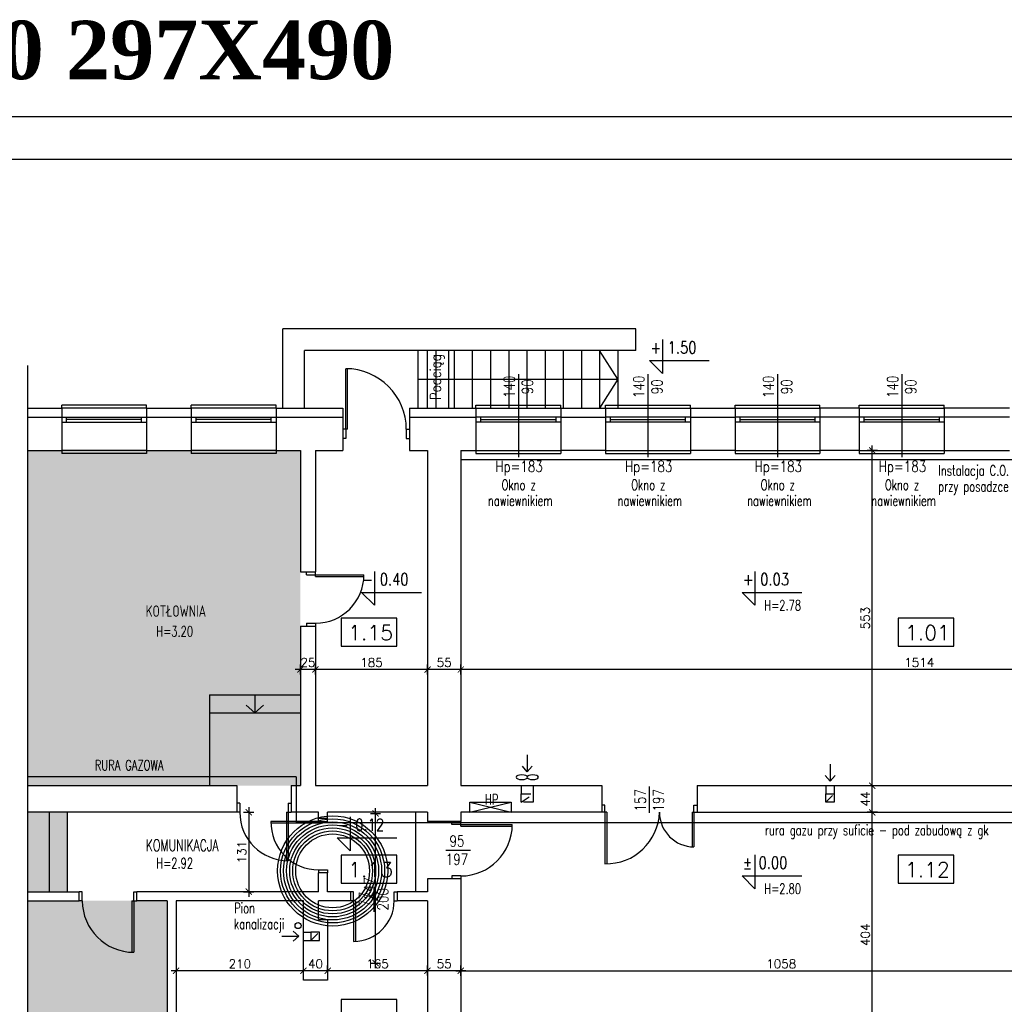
# Model space of a CAD drawing. Header units: millimetres. Extents: x 31969 to 285678, y -69766 to -1123.
# Tile 98 of 176: x 140200 to 141825, y -7176 to -5551. Entities that reach past the tile are written whole.
import ezdxf
from ezdxf.enums import TextEntityAlignment as Align
from ezdxf.lldxf.tags import DXFTag

# ---------------------------------------------------------------- set-up
doc = ezdxf.new("R2010")
doc.units = ezdxf.units.MM
doc.linetypes.add('KRE_16_8', pattern=[24, 16, -8])
for name, color, linetype in [('a-biblioteka', 251, 'Continuous'), ('a-izolacja 1', 3, 'Continuous'), ('a-koty', 1, 'Continuous'), ('a-opis 1', 3, 'Continuous'), ('a-opis 3', 15, 'Continuous'), ('a-opis stolarki 1', 3, 'Continuous'), ('a-przekrój 1', 3, 'Continuous'), ('a-ramka', 7, 'Continuous'), ('a-schody', 3, 'Continuous'), ('a-stolarka istniejąca', 3, 'Continuous'), ('a-stolarka okienna', 3, 'Continuous'), ('a-szkło', 4, 'Continuous'), ('a-szraf', 252, 'Continuous'), ('a-wentylacja', 3, 'Continuous'), ('a-wymiary', 11, 'Continuous'), ('a-ściany istniejące murowane', 6, 'Continuous')]:
    doc.layers.add(name, color=color, linetype=linetype)
doc.layers.add('a-pomocnicza', color=42, linetype='Continuous', plot=False)
doc.styles.add('MAREK', font='simplex.shx')
doc.styles.add('RS01507', font='romans.shx', dxfattribs={"width": 0.7, "height": 0.15})
doc.styles.add('STYLE2', font='timesbd.ttf')
doc.styles.add('WYMIAR', font='romans.shx', dxfattribs={"width": 0.8})
tags = doc.linetypes.add('DASHED', pattern=[0.75, 0.5, -0.25]).pattern_tags.tags
tags[6:7] = [DXFTag(74, 4), DXFTag(75, 0), DXFTag(340, '0'), DXFTag(46, 1.0), DXFTag(50, 0.0), DXFTag(44, 0.0), DXFTag(45, 0.0)]
tags[4:5] = [DXFTag(74, 4), DXFTag(75, 0), DXFTag(340, '0'), DXFTag(46, 1.0), DXFTag(50, 0.0), DXFTag(44, 0.0), DXFTag(45, 0.0)]
doc.dimstyles.new('MAREK', dxfattribs={"dimscale": 0.85, "dimtxt": 17, "dimasz": 12, "dimexe": 10, "dimexo": 0.625, "dimgap": 5, "dimtad": 1, "dimdec": 1, "dimdsep": 46, "dimtxsty": 'MAREK', "dimblk1": 'ARCHTICK', "dimblk2": 'ARCHTICK', "dimsah": 1, "dimcen": 2.5, "dimdle": 10, "dimadec": 0, "dimazin": 0, "dimtfac": 1, "dimtdec": 1, "dimtmove": 1, "dimatfit": 3, "dimldrblk": 'ARCHTICK', "dimfxl": 10, "dimfxlon": 1, "dimtolj": 1, "dimtzin": 0, "dimarcsym": 0})

# ---------------------------------------------------------------- blocks, each defined once
blk = doc.blocks.new('_ARCHTICK')
at = {"color": 0, "linetype": 'ByBlock', "const_width": 0.15}
blk.add_lwpolyline([(-0.5, -0.5), (0.5, 0.5)], dxfattribs=at)
blk = doc.blocks.new('*D63')
at = {"layer": 'a-wymiary', "color": 0, "lineweight": -2, "ltscale": 100}
for p, q in [((141616, -6858.9), (141599, -6858.9)), ((141607.5, -7271.4), (141607.5, -6850.4)), ((141616, -7262.9), (141599, -7262.9))]:
    blk.add_line(p, q, dxfattribs=at)
at = {"layer": 'DEFPOINTS', "color": 0, "ltscale": 100}
for p in [(141607.5, -6858.9), (141631.3, -6858.9), (141631.3, -7262.9)]:
    blk.add_point(p, dxfattribs=at)
at = {"layer": 'a-wymiary', "color": 0, "lineweight": -2, "ltscale": 100, "xscale": 10.2, "yscale": 10.2, "zscale": 10.2}
for p, rotation in [((141607.5, -6858.9), 90), ((141607.5, -7262.9), 270)]:
    blk.add_blockref('_ARCHTICK', p, dxfattribs=dict(at, rotation=rotation))
at = {"layer": 'a-wymiary', "color": 0, "ltscale": 100, "insert": (141596, -7060.9), "char_height": 14.45, "attachment_point": 5, "rotation": 90, "style": 'MAREK'}
blk.add_mtext('\\A1;404', dxfattribs=at)
blk = doc.blocks.new('*D64')
at = {"layer": 'a-wymiary', "color": 0, "lineweight": -2, "ltscale": 100}
for p, q in [((141607.5, -6867.4), (141607.5, -6806.4)), ((141616, -6814.9), (141599, -6814.9)), ((141616, -6858.9), (141599, -6858.9))]:
    blk.add_line(p, q, dxfattribs=at)
at = {"layer": 'DEFPOINTS', "color": 0, "ltscale": 100}
for p in [(141607.5, -6814.9), (141623.6, -6814.9), (141631.3, -6858.9)]:
    blk.add_point(p, dxfattribs=at)
at = {"layer": 'a-wymiary', "color": 0, "lineweight": -2, "ltscale": 100, "xscale": 10.2, "yscale": 10.2, "zscale": 10.2}
for p, rotation in [((141607.5, -6814.9), 90), ((141607.5, -6858.9), 270)]:
    blk.add_blockref('_ARCHTICK', p, dxfattribs=dict(at, rotation=rotation))
at = {"layer": 'a-wymiary', "color": 0, "ltscale": 100, "insert": (141596, -6836.9), "char_height": 14.45, "attachment_point": 5, "rotation": 90, "style": 'MAREK'}
blk.add_mtext('\\A1;44', dxfattribs=at)
blk = doc.blocks.new('*D65')
at = {"layer": 'a-wymiary', "color": 0, "lineweight": -2, "ltscale": 100}
for p, q in [((141607.5, -6823.4), (141607.5, -6253.4)), ((141616, -6261.9), (141599, -6261.9)), ((141616, -6814.9), (141599, -6814.9))]:
    blk.add_line(p, q, dxfattribs=at)
at = {"layer": 'DEFPOINTS', "color": 0, "ltscale": 100}
for p in [(141607.5, -6261.9), (141618.2, -6261.9), (141623.6, -6814.9)]:
    blk.add_point(p, dxfattribs=at)
at = {"layer": 'a-wymiary', "color": 0, "lineweight": -2, "ltscale": 100, "xscale": 10.2, "yscale": 10.2, "zscale": 10.2}
for p, rotation in [((141607.5, -6261.9), 90), ((141607.5, -6814.9), 270)]:
    blk.add_blockref('_ARCHTICK', p, dxfattribs=dict(at, rotation=rotation))
at = {"layer": 'a-wymiary', "color": 0, "ltscale": 100, "insert": (141596, -6538.4), "char_height": 14.45, "attachment_point": 5, "rotation": 90, "style": 'MAREK'}
blk.add_mtext('\\A1;553', dxfattribs=at)
blk = doc.blocks.new('*D70')
at = {"layer": 'a-wymiary', "color": 0, "lineweight": -2, "ltscale": 100}
for p, q in [((140928.1, -6631.7), (140928.1, -6614.7)), ((142442.1, -6631.7), (142442.1, -6614.7)), ((142450.6, -6623.2), (140919.6, -6623.2))]:
    blk.add_line(p, q, dxfattribs=at)
at = {"layer": 'DEFPOINTS', "color": 0, "ltscale": 100}
for p in [(140928.1, -6623.2), (140928.1, -6632.6), (142442.1, -6632.6)]:
    blk.add_point(p, dxfattribs=at)
at = {"layer": 'a-wymiary', "color": 0, "lineweight": -2, "ltscale": 100, "xscale": 10.2, "yscale": 10.2, "zscale": 10.2, "rotation": 180}
blk.add_blockref('_ARCHTICK', (140928.1, -6623.2), dxfattribs=at)
at = {"layer": 'a-wymiary', "color": 0, "lineweight": -2, "ltscale": 100, "xscale": 10.2, "yscale": 10.2, "zscale": 10.2}
blk.add_blockref('_ARCHTICK', (142442.1, -6623.2), dxfattribs=at)
at = {"layer": 'a-wymiary', "color": 0, "ltscale": 100, "insert": (141685.1, -6611.7), "char_height": 14.45, "attachment_point": 5, "style": 'MAREK'}
blk.add_mtext('\\A1;1514', dxfattribs=at)
blk = doc.blocks.new('*D71')
at = {"layer": 'a-wymiary', "color": 0, "lineweight": -2, "ltscale": 100}
for p, q in [((140919.6, -7120.3), (141994.6, -7120.3)), ((140928.1, -7128.8), (140928.1, -7111.8)), ((141986.1, -7128.8), (141986.1, -7111.8))]:
    blk.add_line(p, q, dxfattribs=at)
at = {"layer": 'DEFPOINTS', "color": 0, "ltscale": 100}
for p in [(141986.1, -7120.3), (141986.1, -7160.9), (140928.1, -7175.6)]:
    blk.add_point(p, dxfattribs=at)
at = {"layer": 'a-wymiary', "color": 0, "lineweight": -2, "ltscale": 100, "xscale": 10.2, "yscale": 10.2, "zscale": 10.2, "rotation": 180}
blk.add_blockref('_ARCHTICK', (140928.1, -7120.3), dxfattribs=at)
at = {"layer": 'a-wymiary', "color": 0, "lineweight": -2, "ltscale": 100, "xscale": 10.2, "yscale": 10.2, "zscale": 10.2}
blk.add_blockref('_ARCHTICK', (141986.1, -7120.3), dxfattribs=at)
at = {"layer": 'a-wymiary', "color": 0, "ltscale": 100, "insert": (141457.1, -7108.9), "char_height": 14.45, "attachment_point": 5, "style": 'MAREK'}
blk.add_mtext('\\A1;1058', dxfattribs=at)
blk = doc.blocks.new('*D120')
at = {"layer": 'a-wymiary', "color": 0, "lineweight": -2, "ltscale": 100}
for p, q in [((140873.1, -6631.7), (140873.1, -6614.7)), ((140928.1, -6631.7), (140928.1, -6614.7)), ((140936.6, -6623.2), (140864.6, -6623.2))]:
    blk.add_line(p, q, dxfattribs=at)
at = {"layer": 'DEFPOINTS', "color": 0, "ltscale": 100}
for p in [(140873.1, -6623.2), (140873.1, -6644), (140928.1, -6644)]:
    blk.add_point(p, dxfattribs=at)
at = {"layer": 'a-wymiary', "color": 0, "lineweight": -2, "ltscale": 100, "xscale": 10.2, "yscale": 10.2, "zscale": 10.2, "rotation": 180}
blk.add_blockref('_ARCHTICK', (140873.1, -6623.2), dxfattribs=at)
at = {"layer": 'a-wymiary', "color": 0, "lineweight": -2, "ltscale": 100, "xscale": 10.2, "yscale": 10.2, "zscale": 10.2}
blk.add_blockref('_ARCHTICK', (140928.1, -6623.2), dxfattribs=at)
at = {"layer": 'a-wymiary', "color": 0, "ltscale": 100, "insert": (140900.6, -6611.7), "char_height": 14.45, "attachment_point": 5, "style": 'MAREK'}
blk.add_mtext('\\A1;55', dxfattribs=at)
blk = doc.blocks.new('*D121')
at = {"layer": 'a-wymiary', "color": 0, "lineweight": -2, "ltscale": 100}
for p, q in [((140688.1, -6631.7), (140688.1, -6614.7)), ((140873.1, -6631.7), (140873.1, -6614.7)), ((140881.6, -6623.2), (140679.6, -6623.2))]:
    blk.add_line(p, q, dxfattribs=at)
at = {"layer": 'DEFPOINTS', "color": 0, "ltscale": 100}
for p in [(140688.1, -6623.2), (140688.1, -6634.9), (140873.1, -6644)]:
    blk.add_point(p, dxfattribs=at)
at = {"layer": 'a-wymiary', "color": 0, "lineweight": -2, "ltscale": 100, "xscale": 10.2, "yscale": 10.2, "zscale": 10.2, "rotation": 180}
blk.add_blockref('_ARCHTICK', (140688.1, -6623.2), dxfattribs=at)
at = {"layer": 'a-wymiary', "color": 0, "lineweight": -2, "ltscale": 100, "xscale": 10.2, "yscale": 10.2, "zscale": 10.2}
blk.add_blockref('_ARCHTICK', (140873.1, -6623.2), dxfattribs=at)
at = {"layer": 'a-wymiary', "color": 0, "ltscale": 100, "insert": (140780.6, -6611.7), "char_height": 14.45, "attachment_point": 5, "style": 'MAREK'}
blk.add_mtext('\\A1;185', dxfattribs=at)
blk = doc.blocks.new('*D122')
at = {"layer": 'a-wymiary', "color": 0, "lineweight": -2, "ltscale": 100}
for p, q in [((140663.1, -6631.3), (140663.1, -6614.7)), ((140688.1, -6631.7), (140688.1, -6614.7)), ((140696.6, -6623.2), (140654.6, -6623.2))]:
    blk.add_line(p, q, dxfattribs=at)
at = {"layer": 'DEFPOINTS', "color": 0, "ltscale": 100}
for p in [(140663.1, -6623.2), (140663.1, -6631.9), (140688.1, -6634.9)]:
    blk.add_point(p, dxfattribs=at)
at = {"layer": 'a-wymiary', "color": 0, "lineweight": -2, "ltscale": 100, "xscale": 10.2, "yscale": 10.2, "zscale": 10.2, "rotation": 180}
blk.add_blockref('_ARCHTICK', (140663.1, -6623.2), dxfattribs=at)
at = {"layer": 'a-wymiary', "color": 0, "lineweight": -2, "ltscale": 100, "xscale": 10.2, "yscale": 10.2, "zscale": 10.2}
blk.add_blockref('_ARCHTICK', (140688.1, -6623.2), dxfattribs=at)
at = {"layer": 'a-wymiary', "color": 0, "ltscale": 100, "insert": (140675.6, -6611.7), "char_height": 14.45, "attachment_point": 5, "style": 'MAREK'}
blk.add_mtext('\\A1;25', dxfattribs=at)
blk = doc.blocks.new('*D123')
at = {"layer": 'a-wymiary', "color": 0, "lineweight": -2, "ltscale": 100}
for p, q in [((140936.6, -7120.3), (140864.6, -7120.3)), ((140873.1, -7128.3), (140873.1, -7111.8)), ((140928.1, -7128.3), (140928.1, -7111.8))]:
    blk.add_line(p, q, dxfattribs=at)
at = {"layer": 'DEFPOINTS', "color": 0, "ltscale": 100}
for p in [(140873.1, -7120.3), (140873.1, -7128.8), (140928.1, -7128.8)]:
    blk.add_point(p, dxfattribs=at)
at = {"layer": 'a-wymiary', "color": 0, "lineweight": -2, "ltscale": 100, "xscale": 10.2, "yscale": 10.2, "zscale": 10.2, "rotation": 180}
blk.add_blockref('_ARCHTICK', (140873.1, -7120.3), dxfattribs=at)
at = {"layer": 'a-wymiary', "color": 0, "lineweight": -2, "ltscale": 100, "xscale": 10.2, "yscale": 10.2, "zscale": 10.2}
blk.add_blockref('_ARCHTICK', (140928.1, -7120.3), dxfattribs=at)
at = {"layer": 'a-wymiary', "color": 0, "ltscale": 100, "insert": (140900.6, -7108.9), "char_height": 14.45, "attachment_point": 5, "style": 'MAREK'}
blk.add_mtext('\\A1;55', dxfattribs=at)
blk = doc.blocks.new('*D124')
at = {"layer": 'a-wymiary', "color": 0, "lineweight": -2, "ltscale": 100}
for p, q in [((140881.6, -7120.3), (140699.6, -7120.3)), ((140708.1, -7120.3), (140708.1, -7111.8)), ((140873.1, -7128.3), (140873.1, -7111.8))]:
    blk.add_line(p, q, dxfattribs=at)
at = {"layer": 'DEFPOINTS', "color": 0, "ltscale": 100}
for p in [(140708.1, -7120.3), (140708.1, -7120.3), (140873.1, -7128.8)]:
    blk.add_point(p, dxfattribs=at)
at = {"layer": 'a-wymiary', "color": 0, "lineweight": -2, "ltscale": 100, "xscale": 10.2, "yscale": 10.2, "zscale": 10.2, "rotation": 180}
blk.add_blockref('_ARCHTICK', (140708.1, -7120.3), dxfattribs=at)
at = {"layer": 'a-wymiary', "color": 0, "lineweight": -2, "ltscale": 100, "xscale": 10.2, "yscale": 10.2, "zscale": 10.2}
blk.add_blockref('_ARCHTICK', (140873.1, -7120.3), dxfattribs=at)
at = {"layer": 'a-wymiary', "color": 0, "ltscale": 100, "insert": (140790.6, -7108.9), "char_height": 14.45, "attachment_point": 5, "style": 'MAREK'}
blk.add_mtext('\\A1;165', dxfattribs=at)
blk = doc.blocks.new('*D125')
at = {"layer": 'a-wymiary', "color": 0, "lineweight": -2, "ltscale": 100}
for p, q in [((140716.6, -7120.3), (140659.6, -7120.3)), ((140668.1, -7120.3), (140668.1, -7111.8)), ((140708.1, -7120.3), (140708.1, -7111.8))]:
    blk.add_line(p, q, dxfattribs=at)
at = {"layer": 'DEFPOINTS', "color": 0, "ltscale": 100}
for p in [(140668.1, -7120.3), (140668.1, -7120.3), (140708.1, -7120.3)]:
    blk.add_point(p, dxfattribs=at)
at = {"layer": 'a-wymiary', "color": 0, "lineweight": -2, "ltscale": 100, "xscale": 10.2, "yscale": 10.2, "zscale": 10.2, "rotation": 180}
blk.add_blockref('_ARCHTICK', (140668.1, -7120.3), dxfattribs=at)
at = {"layer": 'a-wymiary', "color": 0, "lineweight": -2, "ltscale": 100, "xscale": 10.2, "yscale": 10.2, "zscale": 10.2}
blk.add_blockref('_ARCHTICK', (140708.1, -7120.3), dxfattribs=at)
at = {"layer": 'a-wymiary', "color": 0, "ltscale": 100, "insert": (140688.1, -7108.9), "char_height": 14.45, "attachment_point": 5, "style": 'MAREK'}
blk.add_mtext('\\A1;40', dxfattribs=at)
blk = doc.blocks.new('*D126')
at = {"layer": 'a-wymiary', "color": 0, "lineweight": -2, "ltscale": 100}
for p, q in [((140676.6, -7120.3), (140449.6, -7120.3)), ((140458.1, -7120.3), (140458.1, -7128.8)), ((140668.1, -7120.3), (140668.1, -7111.8))]:
    blk.add_line(p, q, dxfattribs=at)
at = {"layer": 'DEFPOINTS', "color": 0, "ltscale": 100}
for p in [(140458.1, -7120.3), (140458.1, -7120.3), (140668.1, -7120.3)]:
    blk.add_point(p, dxfattribs=at)
at = {"layer": 'a-wymiary', "color": 0, "lineweight": -2, "ltscale": 100, "xscale": 10.2, "yscale": 10.2, "zscale": 10.2, "rotation": 180}
blk.add_blockref('_ARCHTICK', (140458.1, -7120.3), dxfattribs=at)
at = {"layer": 'a-wymiary', "color": 0, "lineweight": -2, "ltscale": 100, "xscale": 10.2, "yscale": 10.2, "zscale": 10.2}
blk.add_blockref('_ARCHTICK', (140668.1, -7120.3), dxfattribs=at)
at = {"layer": 'a-wymiary', "color": 0, "ltscale": 100, "insert": (140563.1, -7108.9), "char_height": 14.45, "attachment_point": 5, "style": 'MAREK'}
blk.add_mtext('\\A1;210', dxfattribs=at)
blk = doc.blocks.new('*D127')
at = {"layer": 'a-wymiary', "color": 0, "lineweight": -2, "ltscale": 100}
for p, q in [((140569.4, -6858.9), (140586.4, -6858.9)), ((140577.9, -6850.4), (140577.9, -6998.4)), ((140569.4, -6989.9), (140586.4, -6989.9))]:
    blk.add_line(p, q, dxfattribs=at)
at = {"layer": 'DEFPOINTS', "color": 0, "ltscale": 100}
for p in [(140558.1, -6858.9), (140558.1, -6989.9), (140577.9, -6989.9)]:
    blk.add_point(p, dxfattribs=at)
at = {"layer": 'a-wymiary', "color": 0, "lineweight": -2, "ltscale": 100, "xscale": 10.2, "yscale": 10.2, "zscale": 10.2}
for p, rotation in [((140577.9, -6858.9), 90), ((140577.9, -6989.9), 270)]:
    blk.add_blockref('_ARCHTICK', p, dxfattribs=dict(at, rotation=rotation))
at = {"layer": 'a-wymiary', "color": 0, "ltscale": 100, "insert": (140566.4, -6924.4), "char_height": 14.45, "attachment_point": 5, "rotation": 90, "style": 'MAREK'}
blk.add_mtext('\\A1;131', dxfattribs=at)
blk = doc.blocks.new('*D828')
at = {"layer": 'a-wymiary', "color": 0, "lineweight": -2, "ltscale": 100}
for p, q in [((140778.7, -6860.7), (140795.7, -6860.7)), ((140787.2, -7116.2), (140787.2, -6852.2)), ((140778.7, -7107.7), (140795.7, -7107.7))]:
    blk.add_line(p, q, dxfattribs=at)
at = {"layer": 'DEFPOINTS', "color": 0, "ltscale": 100}
for p in [(140777.2, -6860.7), (140787.2, -6860.7), (140777.2, -7107.7)]:
    blk.add_point(p, dxfattribs=at)
at = {"layer": 'a-wymiary', "color": 0, "lineweight": -2, "ltscale": 100, "xscale": 10.2, "yscale": 10.2, "zscale": 10.2}
for p, rotation in [((140787.2, -6860.7), 90), ((140787.2, -7107.7), 270)]:
    blk.add_blockref('_ARCHTICK', p, dxfattribs=dict(at, rotation=rotation))
at = {"layer": 'a-wymiary', "color": 0, "ltscale": 100, "insert": (140775.8, -6984.2), "char_height": 14.45, "attachment_point": 5, "rotation": 90, "style": 'MAREK'}
blk.add_mtext('\\A1;247', dxfattribs=at)

msp = doc.modelspace()

# ---------------------------------------------------------------- hatches: boundary and pattern name
at = {"layer": 'a-szraf', "ltscale": 30}
h = msp.add_hatch(dxfattribs=at)
h.set_pattern_fill('DOTS', color=256, scale=3)
h.paths.add_polyline_path([(140443.07, -7004.86), (140213.07, -7004.86), (140213.07, -7262.86), (140443.07, -7262.86)])
h.paths.add_polyline_path([(140278.07, -6858.86), (140213.07, -6858.86), (140213.07, -6989.86), (140278.07, -6989.86)])
h.paths.add_polyline_path([(140663.07, -6261.86), (140213.07, -6261.86), (140213.07, -6814.86), (140663.07, -6814.86)])

# ---------------------------------------------------------------- linework, layer by layer
at = {"layer": 'a-biblioteka', "ltscale": 0.5}
for p, q in [((140942.98, -6842), (141011.24, -6858.86)), ((140942.98, -6858.86), (141011.24, -6842))]:
    msp.add_line(p, q, dxfattribs=at)
msp.add_lwpolyline([(141011.24, -6858.86), (140942.98, -6858.86), (140942.98, -6842), (141011.24, -6842)], close=True, dxfattribs=at)
at = {"layer": 'a-izolacja 1'}
for p, q in [((140213.07, -6206.86), (140269.07, -6206.86)), ((140409.07, -6206.86), (140483.07, -6206.86)), ((140623.07, -6206.86), (140733.07, -6206.86)), ((140843.07, -6206.86), (140953.07, -6206.86)), ((141093.07, -6206.86), (141167.07, -6206.86)), ((141307.07, -6206.86), (141381.07, -6206.86)), ((141586.07, -6206.86), (141521.07, -6206.86)), ((141834.07, -6206.86), (141726.07, -6206.86))]:
    msp.add_line(p, q, dxfattribs=at)
at = {"layer": 'a-koty'}
for points in [[(141260.95, -6078.92), (141260.95, -6134.8), (141239.72, -6113.57), (141338.37, -6113.57)], [(140785.52, -6461.33), (140785.52, -6517.21), (140764.3, -6495.98), (140862.95, -6495.98)], [(141413.73, -6461.33), (141413.73, -6517.21), (141392.51, -6495.98), (141491.16, -6495.98)], [(140745.16, -6866.39), (140745.16, -6922.27), (140723.94, -6901.04), (140822.59, -6901.04)], [(141413.73, -6929.02), (141413.73, -6984.89), (141392.51, -6963.67), (141491.16, -6963.67)]]:
    msp.add_lwpolyline(points, dxfattribs=at)
at = {"layer": 'a-opis 3'}
for points in [[(140822.51, -6538.39), (140730.6, -6538.39), (140730.6, -6584.63), (140822.51, -6584.63)], [(141741.97, -6538.39), (141650.05, -6538.39), (141650.05, -6584.63), (141741.97, -6584.63)], [(140822.51, -6929.31), (140730.6, -6929.31), (140730.6, -6975.55), (140822.51, -6975.55)], [(141741.97, -6929.31), (141650.05, -6929.31), (141650.05, -6975.55), (141741.97, -6975.55)], [(140822.51, -7167.66), (140730.6, -7167.66), (140730.6, -7213.9), (140822.51, -7213.9)]]:
    msp.add_lwpolyline(points, close=True, dxfattribs=at)
at = {"layer": 'a-opis stolarki 1'}
for p, q in [((141023.07, -6135.65), (141023.07, -6272.78)), ((141237.07, -6135.65), (141237.07, -6272.78)), ((141451.07, -6135.65), (141451.07, -6272.78)), ((141656.07, -6135.65), (141656.07, -6272.78)), ((141239.57, -6857.53), (141239.57, -6816.49)), ((141239.57, -6859.53), (141239.57, -6818.49)), ((140903.19, -6921.36), (140944.24, -6921.36)), ((140784.38, -6981.85), (140784.38, -7022.9))]:
    msp.add_line(p, q, dxfattribs=at)
at = {"layer": 'a-pomocnicza', "ltscale": 100}
for radius in [90.92, 85.92, 80.92, 75.92, 70.92, 65.92, 60.92]:
    msp.add_circle((140716.37, -6955.55), radius, dxfattribs=at)
at = {"layer": 'a-przekrój 1', "ltscale": 100}
msp.add_circle((140659.32, -7045.78), 5, dxfattribs=at)
at = {"layer": 'a-ramka', "ltscale": 0.5}
for points in [[(144793.33, -8680.89), (139893.33, -8680.89), (139893.33, -5710.89), (144793.33, -5710.89)], [(140143.33, -5780.89), (144723.33, -5780.89), (144723.33, -8610.89), (140143.33, -8610.89)]]:
    msp.add_lwpolyline(points, close=True, dxfattribs=at)
at = {"layer": 'a-schody'}
for p, q in [((140634.07, -6191.86), (140634.07, -6060.86)), ((141217.07, -6060.86), (140634.07, -6060.86)), ((141217.07, -6096.86), (141217.07, -6060.86)), ((140670.07, -6191.86), (140670.07, -6096.86)), ((141217.07, -6096.86), (140670.07, -6096.86)), ((140857.07, -6096.86), (140857.07, -6191.86)), ((140887.07, -6096.86), (140887.07, -6191.86)), ((140917.07, -6096.86), (140917.07, -6191.86)), ((140947.07, -6096.86), (140947.07, -6191.86)), ((140977.07, -6096.86), (140977.07, -6191.86)), ((141007.07, -6096.86), (141007.07, -6191.86)), ((141037.07, -6096.86), (141037.07, -6191.86)), ((141067.07, -6096.86), (141067.07, -6191.86)), ((141097.07, -6096.86), (141097.07, -6191.86)), ((141127.07, -6096.86), (141127.07, -6191.86)), ((141157.07, -6096.86), (141157.07, -6191.86)), ((141187.07, -6144.36), (141157.07, -6096.86)), ((141187.07, -6096.86), (141187.07, -6191.86)), ((140857.07, -6144.36), (141187.07, -6144.36)), ((141187.07, -6144.36), (141157.07, -6191.86)), ((140513.07, -6664.86), (140513.07, -6814.86)), ((140513.07, -6664.86), (140663.07, -6664.86)), ((140588.07, -6664.86), (140588.07, -6694.86)), ((140513.07, -6694.86), (140663.07, -6694.86)), ((140588.07, -6694.86), (140573.73, -6682.26)), ((140588.07, -6694.86), (140602.41, -6682.26)), ((140248.07, -6858.86), (140248.07, -6989.86)), ((140278.07, -6858.86), (140278.07, -6989.86)), ((140853.07, -6858.86), (140853.07, -6989.86))]:
    msp.add_line(p, q, dxfattribs=at)
at = {"layer": 'a-stolarka istniejąca', "ltscale": 40}
for p, q in [((140738.07, -6226.86), (140738.07, -6126.86)), ((140741.07, -6226.86), (140741.07, -6126.91)), ((140738.07, -6226.86), (140733.07, -6226.86)), ((140738.07, -6226.86), (140738.07, -6241.86)), ((140741.07, -6226.86), (140738.07, -6226.86)), ((140838.07, -6226.86), (140838.07, -6241.86)), ((140838.07, -6226.86), (140843.07, -6226.86)), ((140738.07, -6241.86), (140733.07, -6241.86)), ((140738.07, -6241.86), (140733.07, -6241.86)), ((140838.07, -6241.86), (140843.07, -6241.86)), ((140673.07, -6466.86), (140673.07, -6461.86)), ((140673.07, -6466.86), (140688.07, -6466.86)), ((140688.07, -6466.86), (140688.07, -6461.86)), ((140688.07, -6466.86), (140688.07, -6461.86)), ((140688.07, -6466.86), (140768.07, -6466.86)), ((140688.07, -6469.86), (140688.07, -6466.86)), ((140688.07, -6469.86), (140768.02, -6469.86)), ((140673.07, -6546.86), (140688.07, -6546.86)), ((140673.07, -6546.86), (140673.07, -6551.86)), ((140688.07, -6546.86), (140688.07, -6551.86)), ((140563.07, -6843.86), (140558.07, -6843.86)), ((140563.07, -6843.86), (140563.07, -6858.86)), ((140643.07, -6843.86), (140643.07, -6858.86)), ((140643.07, -6843.86), (140648.07, -6843.86)), ((140563.07, -6858.86), (140558.07, -6858.86)), ((140640.07, -6858.86), (140643.07, -6858.86)), ((140640.07, -6858.86), (140640.07, -6938.81)), ((140643.07, -6858.86), (140648.07, -6858.86)), ((140643.07, -6858.86), (140648.07, -6858.86)), ((140643.07, -6858.86), (140643.07, -6938.86)), ((141166.07, -6846.86), (141161.07, -6846.86)), ((141166.07, -6846.86), (141161.07, -6846.86)), ((141166.07, -6858.86), (141161.07, -6858.86)), ((141166.07, -6858.86), (141166.07, -6846.86)), ((141166.07, -6858.86), (141166.07, -6943.84)), ((141169.07, -6858.86), (141166.07, -6858.86)), ((141169.07, -6858.86), (141169.07, -6943.86)), ((141310.07, -6858.86), (141310.07, -6915.79)), ((141310.07, -6858.86), (141313.07, -6858.86)), ((141313.07, -6858.86), (141313.07, -6846.86)), ((141313.07, -6846.86), (141318.07, -6846.86)), ((141313.07, -6858.86), (141318.07, -6858.86)), ((141313.07, -6858.86), (141313.07, -6915.86)), ((140693.07, -6873.86), (140614.59, -6873.86)), ((140693.07, -6876.86), (140614.59, -6876.86)), ((140693.07, -6873.86), (140693.07, -6868.86)), ((140693.07, -6873.86), (140708.07, -6873.86)), ((140693.07, -6876.86), (140693.07, -6873.86)), ((140708.07, -6873.86), (140708.07, -6868.86)), ((140708.07, -6873.86), (140708.07, -6868.86)), ((140913.07, -6878.86), (140913.07, -6873.86)), ((140913.07, -6878.86), (140913.07, -6873.86)), ((140928.07, -6878.86), (140928.07, -6873.86)), ((140928.07, -6878.86), (140913.07, -6878.86)), ((140928.07, -6878.86), (141013.07, -6878.86)), ((140928.07, -6881.86), (140928.07, -6878.86)), ((140928.07, -6881.86), (141013.02, -6881.86)), ((140693.07, -6953.86), (140708.07, -6953.86)), ((140693.07, -6953.86), (140693.07, -6958.86)), ((140708.07, -6953.86), (140708.07, -6958.86)), ((140928.07, -6963.86), (140913.07, -6963.86)), ((140913.07, -6963.86), (140913.07, -6968.86)), ((140928.07, -6963.86), (140928.07, -6968.86)), ((140303.07, -6989.86), (140298.07, -6989.86)), ((140303.07, -7004.86), (140303.07, -6989.86)), ((140388.07, -6989.86), (140393.07, -6989.86)), ((140388.07, -7004.86), (140388.07, -6989.86)), ((140388.07, -6989.86), (140393.07, -6989.86)), ((140751.07, -6989.86), (140746.07, -6989.86)), ((140751.07, -6989.86), (140746.07, -6989.86)), ((140751.07, -7004.86), (140751.07, -6989.86)), ((140818.07, -7004.86), (140818.07, -6989.86)), ((140818.07, -6989.86), (140823.07, -6989.86)), ((140303.07, -7004.86), (140298.07, -7004.86)), ((140385.07, -7004.86), (140385.07, -7089.81)), ((140385.07, -7004.86), (140388.07, -7004.86)), ((140388.07, -7004.86), (140388.07, -7089.86)), ((140388.07, -7004.86), (140393.07, -7004.86)), ((140751.07, -7004.86), (140746.07, -7004.86)), ((140751.07, -7004.86), (140751.07, -7071.86)), ((140754.07, -7004.86), (140751.07, -7004.86)), ((140754.07, -7004.86), (140754.07, -7071.8)), ((140818.07, -7004.86), (140823.07, -7004.86))]:
    msp.add_line(p, q, dxfattribs=at)
for centre, radius, start, end in [((140738.07, -6226.86), 100, 0, 90), ((140688.07, -6466.86), 80, 270, 0), ((140643.07, -6858.86), 80, 180, 270), ((141168.07, -6855.81), 88.05, 268.69849, 358.01306), ((141313.07, -6858.86), 57, 180, 270), ((140693.07, -6875.36), 78.5, 178.90511, 270), ((140928.07, -6878.86), 85, 270, 0), ((140388.07, -7004.86), 85, 180, 270), ((140751.07, -7004.86), 67, 270, 0)]:
    msp.add_arc(centre, radius, start, end, dxfattribs=at)
at = {"layer": 'a-stolarka okienna', "linetype": 'DASHED', "lineweight": 25, "ltscale": 20}
for p, q in [((140873.07, -6191.86), (140873.07, -6096.86)), ((140908.07, -6191.86), (140908.07, -6096.86)), ((140409.07, -6191.86), (140269.07, -6191.86)), ((140623.07, -6191.86), (140483.07, -6191.86)), ((140953.07, -6191.86), (141093.07, -6191.86)), ((141167.07, -6191.86), (141307.07, -6191.86)), ((141381.07, -6191.86), (141521.07, -6191.86)), ((141586.07, -6191.86), (141726.07, -6191.86)), ((140409.07, -6261.86), (140269.07, -6261.86)), ((140623.07, -6261.86), (140483.07, -6261.86)), ((140953.07, -6261.86), (141093.07, -6261.86)), ((141167.07, -6261.86), (141307.07, -6261.86)), ((141381.07, -6261.86), (141521.07, -6261.86)), ((141586.07, -6261.86), (141726.07, -6261.86))]:
    msp.add_line(p, q, dxfattribs=at)
at = {"layer": 'a-stolarka okienna', "ltscale": 40}
for p, q in [((140269.07, -6191.86), (140269.07, -6186.86)), ((140409.07, -6186.86), (140269.07, -6186.86)), ((140409.07, -6191.86), (140409.07, -6186.86)), ((140483.07, -6191.86), (140483.07, -6186.86)), ((140623.07, -6186.86), (140483.07, -6186.86)), ((140623.07, -6191.86), (140623.07, -6186.86)), ((140953.07, -6191.86), (140953.07, -6186.86)), ((140953.07, -6186.86), (141093.07, -6186.86)), ((141093.07, -6191.86), (141093.07, -6186.86)), ((141167.07, -6191.86), (141167.07, -6186.86)), ((141167.07, -6186.86), (141307.07, -6186.86)), ((141307.07, -6191.86), (141307.07, -6186.86)), ((141381.07, -6191.86), (141381.07, -6186.86)), ((141381.07, -6186.86), (141521.07, -6186.86)), ((141521.07, -6191.86), (141521.07, -6186.86)), ((141586.07, -6191.86), (141586.07, -6186.86)), ((141586.07, -6186.86), (141726.07, -6186.86)), ((141726.07, -6191.86), (141726.07, -6186.86)), ((140269.07, -6261.86), (140269.07, -6266.86)), ((140409.07, -6266.86), (140269.07, -6266.86)), ((140409.07, -6261.86), (140409.07, -6266.86)), ((140483.07, -6261.86), (140483.07, -6266.86)), ((140623.07, -6266.86), (140483.07, -6266.86)), ((140623.07, -6261.86), (140623.07, -6266.86)), ((140953.07, -6261.86), (140953.07, -6266.86)), ((140953.07, -6266.86), (141093.07, -6266.86)), ((141093.07, -6261.86), (141093.07, -6266.86)), ((141167.07, -6261.86), (141167.07, -6266.86)), ((141167.07, -6266.86), (141307.07, -6266.86)), ((141307.07, -6261.86), (141307.07, -6266.86)), ((141381.07, -6261.86), (141381.07, -6266.86)), ((141381.07, -6266.86), (141521.07, -6266.86)), ((141521.07, -6261.86), (141521.07, -6266.86)), ((141586.07, -6261.86), (141586.07, -6266.86)), ((141586.07, -6266.86), (141726.07, -6266.86)), ((141726.07, -6261.86), (141726.07, -6266.86))]:
    msp.add_line(p, q, dxfattribs=at)
at = {"layer": 'a-stolarka okienna'}
for p, q in [((140269.07, -6206.86), (140409.07, -6206.86)), ((140276.85, -6214.86), (140276.85, -6206.86)), ((140400.85, -6214.86), (140400.85, -6206.86)), ((140483.07, -6206.86), (140623.07, -6206.86)), ((140490.85, -6214.86), (140490.85, -6206.86)), ((140614.85, -6214.86), (140614.85, -6206.86)), ((141093.07, -6206.86), (140953.07, -6206.86)), ((140961.3, -6214.86), (140961.3, -6206.86)), ((141085.3, -6214.86), (141085.3, -6206.86)), ((141307.07, -6206.86), (141167.07, -6206.86)), ((141175.3, -6214.86), (141175.3, -6206.86)), ((141299.3, -6214.86), (141299.3, -6206.86)), ((141521.07, -6206.86), (141381.07, -6206.86)), ((141389.3, -6214.86), (141389.3, -6206.86)), ((141513.3, -6214.86), (141513.3, -6206.86)), ((141726.07, -6206.86), (141586.07, -6206.86)), ((141594.3, -6214.86), (141594.3, -6206.86)), ((141718.3, -6214.86), (141718.3, -6206.86)), ((140269.07, -6214.86), (140408.85, -6214.86)), ((140483.07, -6214.86), (140622.85, -6214.86)), ((141093.07, -6214.86), (140953.3, -6214.86)), ((141307.07, -6214.86), (141167.3, -6214.86)), ((141521.07, -6214.86), (141381.3, -6214.86)), ((141726.07, -6214.86), (141586.3, -6214.86))]:
    msp.add_line(p, q, dxfattribs=at)
at = {"layer": 'a-stolarka okienna', "linetype": 'DASHED', "lineweight": 25, "ltscale": 40}
for p, q in [((140928.07, -6276.86), (143121.07, -6276.86)), ((140656.09, -6800.48), (140213.07, -6800.48)), ((140656.09, -6800.48), (140656.09, -6876.32)), ((143522.33, -6876.32), (140656.09, -6876.32))]:
    msp.add_line(p, q, dxfattribs=at)
at = {"layer": 'a-szkło', "ltscale": 2}
for p, q in [((140400.85, -6210.86), (140276.85, -6210.86)), ((140614.85, -6210.86), (140490.85, -6210.86)), ((140961.3, -6210.86), (141085.3, -6210.86)), ((141175.3, -6210.86), (141299.3, -6210.86)), ((141389.3, -6210.86), (141513.3, -6210.86)), ((141594.3, -6210.86), (141718.3, -6210.86))]:
    msp.add_line(p, q, dxfattribs=at)
at = {"layer": 'a-wentylacja', "linetype": 'DASHED', "ltscale": 0.009}
for p, q in [((141037.8, -6764.14), (141037.8, -6792.26)), ((141537.8, -6779.5), (141537.8, -6807.62)), ((141037.8, -6792.26), (141029.65, -6782.51)), ((141037.8, -6792.26), (141045.95, -6782.51)), ((141537.8, -6807.62), (141529.65, -6797.87)), ((141537.8, -6807.62), (141545.95, -6797.87)), ((140660.83, -7063.14), (140651.08, -7054.99)), ((140632.71, -7063.14), (140660.83, -7063.14)), ((140660.83, -7063.14), (140651.08, -7071.29))]:
    msp.add_line(p, q, dxfattribs=at)
at = {"layer": 'a-wentylacja', "linetype": 'KRE_16_8'}
for p, q in [((141027.57, -6814.86), (141027.57, -6828.37)), ((141027.57, -6842.37), (141047.57, -6828.37)), ((141047.57, -6814.86), (141047.57, -6828.37)), ((141530.57, -6814.86), (141530.57, -6828.37)), ((141530.57, -6842.37), (141544.57, -6828.37)), ((141544.57, -6814.86), (141544.57, -6828.37)), ((140668.07, -7056.36), (140681.58, -7056.36)), ((140668.07, -7070.36), (140681.58, -7070.36)), ((140680.57, -7070.36), (140694.57, -7056.36))]:
    msp.add_line(p, q, dxfattribs=at)
for points in [[(141027.57, -6842.37), (141027.57, -6828.37), (141047.57, -6828.37), (141047.57, -6842.37)], [(141530.57, -6842.37), (141530.57, -6828.37), (141544.57, -6828.37), (141544.57, -6842.37)], [(140680.57, -7070.36), (140694.57, -7070.36), (140694.57, -7056.36), (140680.57, -7056.36)]]:
    msp.add_lwpolyline(points, close=True, dxfattribs=at)
at = {"layer": 'a-wentylacja', "extrusion": (0, 0, -1)}
for centre in [(141028.74, -6801.02), (141046.76, -6801.02)]:
    msp.add_ellipse(centre, major_axis=(-9.4, 0), ratio=0.4166685, dxfattribs=at)
at = {"layer": 'a-ściany istniejące murowane'}
for p, q in [((140213.07, -7402.86), (140213.07, -6121.86)), ((140213.07, -6191.86), (140269.07, -6191.86)), ((140269.07, -6191.86), (140269.07, -6261.86)), ((140409.07, -6191.86), (140483.07, -6191.86)), ((140409.07, -6191.86), (140409.07, -6261.86)), ((140483.07, -6191.86), (140483.07, -6261.86)), ((140623.07, -6191.86), (140623.07, -6261.86)), ((140623.07, -6191.86), (140733.07, -6191.86)), ((140733.07, -6191.86), (140733.07, -6261.86)), ((140843.07, -6191.86), (140843.07, -6261.86)), ((140843.07, -6191.86), (140953.07, -6191.86)), ((140953.07, -6191.86), (140953.07, -6261.86)), ((141093.07, -6191.86), (141093.07, -6261.86)), ((141093.07, -6191.86), (141167.07, -6191.86)), ((141167.07, -6191.86), (141167.07, -6261.86)), ((141307.07, -6191.86), (141307.07, -6261.86)), ((141307.07, -6191.86), (141381.07, -6191.86)), ((141381.07, -6191.86), (141381.07, -6261.86)), ((141521.07, -6191.86), (141521.07, -6261.86)), ((141586.07, -6191.86), (141521.07, -6191.86)), ((141586.07, -6191.86), (141586.07, -6261.86)), ((141726.07, -6191.86), (141726.07, -6261.86)), ((141834.07, -6191.86), (141726.07, -6191.86)), ((140213.07, -6261.86), (140269.07, -6261.86)), ((140409.07, -6261.86), (140483.07, -6261.86)), ((140623.07, -6261.86), (140663.07, -6261.86)), ((140663.07, -6261.86), (140663.07, -6461.86)), ((140688.07, -6261.86), (140688.07, -6461.86)), ((140688.07, -6261.86), (140733.07, -6261.86)), ((140843.07, -6261.86), (140873.07, -6261.86)), ((140873.07, -6261.86), (140873.07, -6814.86)), ((140928.07, -6261.86), (140928.07, -6814.86)), ((140928.07, -6261.86), (140953.07, -6261.86)), ((141167.07, -6261.86), (141093.07, -6261.86)), ((141381.07, -6261.86), (141307.07, -6261.86)), ((141586.07, -6261.86), (141521.07, -6261.86)), ((141726.07, -6261.86), (141834.07, -6261.86)), ((140663.07, -6461.86), (140688.07, -6461.86)), ((140663.07, -6551.86), (140688.07, -6551.86)), ((140663.07, -6551.86), (140663.07, -6814.86)), ((140688.07, -6551.86), (140688.07, -6814.86)), ((140213.07, -6814.86), (140558.07, -6814.86)), ((140558.07, -6814.86), (140558.07, -6858.86)), ((140648.07, -6814.86), (140648.07, -6858.86)), ((140648.07, -6814.86), (140663.07, -6814.86)), ((140688.07, -6814.86), (140873.07, -6814.86)), ((140928.07, -6814.86), (141161.07, -6814.86)), ((141161.07, -6814.86), (141161.07, -6858.86)), ((141318.07, -6814.86), (141318.07, -6858.86)), ((141318.07, -6814.86), (142127.07, -6814.86)), ((140558.07, -6858.86), (140213.07, -6858.86)), ((140693.07, -6858.86), (140648.07, -6858.86)), ((140693.07, -6868.86), (140693.07, -6858.86)), ((140873.07, -6858.86), (140708.07, -6858.86)), ((140708.07, -6868.86), (140708.07, -6858.86)), ((140873.07, -6858.86), (140873.07, -6873.86)), ((141161.07, -6858.86), (140928.07, -6858.86)), ((140928.07, -6858.86), (140928.07, -6873.86)), ((141318.07, -6858.86), (141986.07, -6858.86)), ((140708.07, -6868.86), (140693.07, -6868.86)), ((140928.07, -6873.86), (140873.07, -6873.86)), ((140693.07, -6989.86), (140693.07, -6958.86)), ((140708.07, -6958.86), (140693.07, -6958.86)), ((140708.07, -6989.86), (140708.07, -6958.86)), ((140928.07, -6968.86), (140873.07, -6968.86)), ((140873.07, -6968.86), (140873.07, -6989.86)), ((140928.07, -6968.86), (140928.07, -7262.86)), ((140213.07, -6989.86), (140298.07, -6989.86)), ((140298.07, -7004.86), (140298.07, -6989.86)), ((140693.07, -6989.86), (140393.07, -6989.86)), ((140393.07, -7004.86), (140393.07, -6989.86)), ((140746.07, -6989.86), (140708.07, -6989.86)), ((140746.07, -6989.86), (140746.07, -7004.86)), ((140873.07, -6989.86), (140823.07, -6989.86)), ((140823.07, -6989.86), (140823.07, -7004.86)), ((140213.07, -7004.86), (140298.07, -7004.86)), ((140443.07, -7004.86), (140393.07, -7004.86)), ((140443.07, -7004.86), (140443.07, -7262.86)), ((140458.07, -7004.86), (140458.07, -7262.86)), ((140668.07, -7004.86), (140458.07, -7004.86)), ((140668.07, -7135.86), (140668.07, -7004.86)), ((140746.07, -7004.86), (140693.07, -7004.86)), ((140693.07, -7035.86), (140693.07, -7004.86)), ((140873.07, -7004.86), (140823.07, -7004.86)), ((140873.07, -7004.86), (140873.07, -7262.86)), ((140693.07, -7035.86), (140708.07, -7035.86)), ((140708.07, -7035.86), (140708.07, -7135.86)), ((140708.07, -7135.86), (140668.07, -7135.86))]:
    msp.add_line(p, q, dxfattribs=at)

# ---------------------------------------------------------------- texts
at = {"layer": 'a-koty', "char_height": 19.8, "width": 462.9754, "attachment_point": 1, "style": 'WYMIAR'}
for s, insert in [('+ 1.50', (141241.16, -6082.07)), ('- 0.40', (140765.73, -6464.48)), ('+ 0.03', (141393.94, -6464.48)), ('- 0.12', (140725.37, -6869.53)), ('%%P 0.00', (141393.94, -6932.16))]:
    msp.add_mtext(s, dxfattribs=dict(at, insert=insert))
at = {"layer": 'a-opis 1', "ltscale": 40, "style": 'RS01507', "width": 0.7}
for s, height, p in [('Instalacja C.O.', 17.1027, (141716.57, -6294.77)), ('Okno z ', 17.103, (140995.27, -6318.49)), ('Okno z ', 17.103, (141209.27, -6318.49)), ('Okno z ', 17.103, (141423.27, -6318.49)), ('Okno z ', 17.103, (141628.27, -6318.49)), ('przy posadzce', 17.1027, (141716.3, -6320.97)), ('nawiewnikiem', 17.1027, (140972.86, -6344.69)), ('nawiewnikiem', 17.1027, (141186.86, -6344.69)), ('nawiewnikiem', 17.1027, (141400.86, -6344.69)), ('nawiewnikiem', 17.1027, (141605.86, -6344.69)), ('RURA GAZOWA', 17.1027, (140323.75, -6781.17)), ('HP', 17.103, (140967.88, -6837.61)), ('rura gazu przy suficie - pod zabudową z gk ', 17.1027, (141430.21, -6888.28)), ('Pion ', 17.103, (140553.71, -7016.84)), ('kanalizacji', 17.1027, (140553.44, -7043.05))]:
    msp.add_text(s, height=height, dxfattribs=at).set_placement(p, align=Align.MIDDLE_LEFT)
for s, height, p in [('KOTŁOWNIA', 18.813, (140407.78, -6536.24)), (' H=2.78', 17.103, (141421.03, -6525.78)), (' H=3.20', 17.103, (140417.14, -6568.82)), ('KOMUNIKACJA', 18.813, (140407.78, -6922.77)), (' H=2.92', 17.103, (140417.14, -6951.34)), (' H=2.80', 17.103, (141421.03, -6993.47))]:
    msp.add_text(s, height=height, dxfattribs=at).set_placement(p)
at = {"layer": 'a-opis 3', "style": 'MAREK'}
for s, p in [('1.15', (140742.07, -6574.93)), ('1.01', (141661.53, -6574.93)), ('1.13', (140742.07, -6965.84)), ('1.12', (141661.53, -6965.84))]:
    msp.add_text(s, height=24.659, dxfattribs=at).set_placement(p)
at = {"layer": 'a-opis stolarki 1', "char_height": 18, "width": 35.8438, "rotation": 90, "style": 'WYMIAR'}
for s, insert, attachment_point in [('\\pxqc;Podciąg', (140901.26, -6122.87), 9), ('\\pxqc;\\P140\\P90', (141047.05, -6174.64), 7), ('\\pxqc;\\P140\\P90', (141261.05, -6174.64), 7), ('\\pxqc;\\P140\\P90', (141475.05, -6174.64), 7), ('\\pxqc;\\P140\\P90', (141680.05, -6174.64), 7), ('\\pxqc;\\P157\\P197', (141263.55, -6856.95), 7), ('\\pxqc;\\P77\\P200', (140808.36, -7020.32), 7)]:
    msp.add_mtext(s, dxfattribs=dict(at, insert=insert, attachment_point=attachment_point))
at = {"layer": 'a-opis stolarki 1', "char_height": 18, "width": 35.8438, "style": 'WYMIAR'}
for s, insert, attachment_point in [('\\pxqc;Hp=183', (141042.18, -6303.18), 9), ('\\pxqc;Hp=183', (141256.18, -6303.18), 9), ('\\pxqc;Hp=183', (141470.18, -6303.18), 9), ('\\pxqc;Hp=183', (141675.18, -6303.18), 9), ('\\pxqc;\\P95\\P197', (140903.77, -6945.35), 7)]:
    msp.add_mtext(s, dxfattribs=dict(at, insert=insert, attachment_point=attachment_point))
at = {"layer": 'a-pomocnicza', "ltscale": 2, "insert": (139899.78, -5552.74), "char_height": 64.2978, "width": 1749.1512, "attachment_point": 1, "style": 'STYLE2'}
msp.add_mtext('\\pxql;{\\H1.5x;1:100 297X490}', dxfattribs=at)

# ---------------------------------------------------------------- dimensions: what is measured, and where the dimension line sits
at = {"layer": 'a-wymiary', "ltscale": 100}
for base, p1, p2, picture, middle in [((141607.46, -6261.86), (141623.61, -6814.86), (141618.24, -6261.86), '*D65', (141595.99, -6538.36)), ((141607.46, -6814.86), (141631.32, -6858.86), (141623.61, -6814.86), '*D64', (141595.99, -6836.86)), ((140577.89, -6989.86), (140558.07, -6858.86), (140558.07, -6989.86), '*D127', (140566.41, -6924.36)), ((140787.23, -6860.67), (140777.23, -7107.67), (140777.23, -6860.67), '*D828', (140775.75, -6984.17)), ((141607.46, -6858.86), (141631.32, -7262.86), (141631.32, -6858.86), '*D63', (141595.99, -7060.86))]:
    dim = msp.add_linear_dim(base=base, p1=p1, p2=p2, angle=90, dimstyle='MAREK', dxfattribs=at)
    dim.commit()
    dim.dimension.update_dxf_attribs({"geometry": picture, "text_midpoint": middle})
dim = msp.add_linear_dim(base=(140663.07, -6623.2), p1=(140688.07, -6634.86), p2=(140663.07, -6631.88), dimstyle='MAREK', dxfattribs=at)
dim.commit()
dim.dimension.update_dxf_attribs({"geometry": '*D122', "text_midpoint": (140675.57, -6623.2), "dimtype": 160})
for base, p1, p2, picture, middle in [((140688.07, -6623.2), (140873.07, -6643.96), (140688.07, -6634.86), '*D121', (140780.57, -6611.73)), ((140873.07, -6623.2), (140928.07, -6643.96), (140873.07, -6643.96), '*D120', (140900.57, -6611.73)), ((140928.07, -6623.2), (142442.07, -6632.63), (140928.07, -6632.63), '*D70', (141685.07, -6611.73)), ((140458.07, -7120.34), (140668.07, -7120.34), (140458.07, -7120.34), '*D126', (140563.07, -7108.87)), ((140668.07, -7120.34), (140708.07, -7120.34), (140668.07, -7120.34), '*D125', (140688.07, -7108.87)), ((140708.07, -7120.34), (140873.07, -7128.84), (140708.07, -7120.34), '*D124', (140790.57, -7108.87)), ((140873.07, -7120.34), (140928.07, -7128.84), (140873.07, -7128.84), '*D123', (140900.57, -7108.87)), ((141986.07, -7120.34), (140928.07, -7175.57), (141986.07, -7160.86), '*D71', (141457.07, -7108.87))]:
    dim = msp.add_linear_dim(base=base, p1=p1, p2=p2, dimstyle='MAREK', dxfattribs=at)
    dim.commit()
    dim.dimension.update_dxf_attribs({"geometry": picture, "text_midpoint": middle})

doc.saveas('drawing.dxf')
